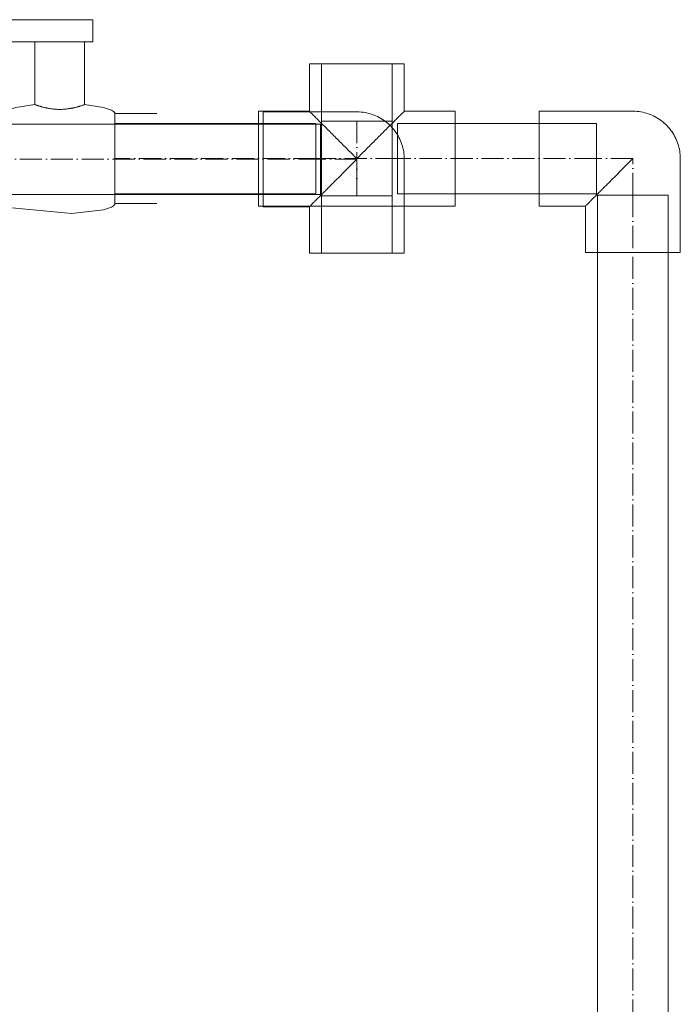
# Model space of a CAD drawing. Header units: metres. Extents: x -54598 to 1827199, y -329446 to -256744.
# Tile 208 of 256: x 152650 to 153848, y -269987 to -268201. Entities that reach past the tile are written whole.
import ezdxf

# ---------------------------------------------------------------- set-up
doc = ezdxf.new("R2010")
doc.units = ezdxf.units.M
doc.linetypes.add('ADSK_Осевая', pattern=[14, 10, -2, 0, -2])
doc.layers.add('P-PIPE', color=7, linetype='Continuous', lineweight=20)
doc.layers.add('P-PIPE-CNTR', color=7, linetype='ADSK_Осевая', lineweight=20)

# ---------------------------------------------------------------- blocks, each defined once
blk = doc.blocks.new('ADSK_Полипропилен_Тройник - Универсальный-675123-Разрез 4')
at = {"layer": 'P-PIPE', "color": 150}
for p, q in [((2191.9, 1143.29), (2191.9, 1121.79)), ((2234.9, 1143.29), (2191.9, 1143.29)), ((2191.9, 1143.29), (2234.9, 1143.29)), ((2197.4, 1143.29), (2197.4, 1117.29)), ((2213.4, 1143.29), (2197.4, 1143.29)), ((2197.4, 1143.29), (2213.4, 1143.29)), ((2229.4, 1143.29), (2213.4, 1143.29)), ((2213.4, 1143.29), (2229.4, 1143.29)), ((2229.4, 1117.29), (2229.4, 1143.29)), ((2234.9, 1121.79), (2234.9, 1143.29)), ((2191.9, 1121.79), (2168.9, 1121.79)), ((2168.9, 1121.79), (2168.9, 1078.79)), ((2168.9, 1078.79), (2168.9, 1121.79)), ((2257.9, 1121.79), (2234.9, 1121.79)), ((2257.9, 1078.79), (2257.9, 1121.79)), ((2257.9, 1121.79), (2257.9, 1078.79)), ((2191.9, 1116.29), (2168.9, 1116.29)), ((2168.9, 1084.29), (2168.9, 1116.29)), ((2168.9, 1116.29), (2168.9, 1084.29)), ((2194.9, 1116.29), (2191.9, 1116.29)), ((2194.9, 1111.96), (2194.9, 1116.29)), ((2194.9, 1116.29), (2194.9, 1111.96)), ((2213.4, 1117.29), (2213.4, 1117.29)), ((2213.4, 1117.29), (2213.4, 1117.29)), ((2257.9, 1116.29), (2231.9, 1116.29)), ((2231.9, 1116.29), (2231.9, 1084.29)), ((2231.9, 1084.29), (2231.9, 1116.29)), ((2257.9, 1116.29), (2257.9, 1084.29)), ((2257.9, 1084.29), (2257.9, 1116.29)), ((2194.9, 1111.96), (2194.9, 1084.29)), ((2194.9, 1084.29), (2194.9, 1111.96)), ((2168.9, 1084.29), (2194.9, 1084.29)), ((2231.9, 1084.29), (2257.9, 1084.29)), ((2168.9, 1078.79), (2194.9, 1078.79)), ((2194.9, 1078.79), (2231.9, 1078.79)), ((2231.9, 1078.79), (2257.9, 1078.79))]:
    blk.add_line(p, q, dxfattribs=at)
for points in [[(2191.9, 1121.79), (2191.9, 1121.78), (2192.15, 1121.55), (2193.22, 1120.47), (2194.29, 1119.42), (2194.9, 1118.79)], [(2194.9, 1118.79), (2194.29, 1119.42), (2193.22, 1120.47), (2192.15, 1121.55), (2191.9, 1121.78), (2191.9, 1121.79)], [(2231.9, 1118.79), (2232.51, 1119.42), (2233.58, 1120.47), (2234.65, 1121.55), (2234.9, 1121.78), (2234.9, 1121.79)], [(2234.9, 1121.79), (2234.9, 1121.78), (2234.65, 1121.55), (2233.58, 1120.47), (2232.51, 1119.42), (2231.9, 1118.79)], [(2194.9, 1118.79), (2195.13, 1118.56), (2195.62, 1118.08), (2196.13, 1117.56), (2196.4, 1117.29)], [(2196.4, 1117.29), (2196.13, 1117.56), (2195.62, 1118.08), (2195.13, 1118.56), (2194.9, 1118.79)], [(2230.4, 1117.29), (2230.67, 1117.56), (2231.18, 1118.08), (2231.67, 1118.56), (2231.9, 1118.79)], [(2231.9, 1118.79), (2231.67, 1118.56), (2231.18, 1118.08), (2230.67, 1117.56), (2230.4, 1117.29)]]:
    blk.add_open_spline(points, degree=3, dxfattribs=at)
for points in [[(2196.4, 1117.29), (2197.57, 1116.17), (2199.43, 1114.26), (2201.84, 1111.85), (2203.27, 1110.43), (2204.35, 1109.34), (2205.45, 1108.24), (2206.94, 1106.76), (2209.57, 1104.13), (2211.86, 1101.81), (2213.4, 1100.29)], [(2213.4, 1100.29), (2211.86, 1101.81), (2209.57, 1104.13), (2206.94, 1106.76), (2205.45, 1108.24), (2204.35, 1109.34), (2203.27, 1110.43), (2201.84, 1111.85), (2199.43, 1114.26), (2197.57, 1116.17), (2196.4, 1117.29)], [(2213.4, 1100.29), (2214.94, 1101.81), (2217.23, 1104.13), (2219.86, 1106.76), (2221.35, 1108.24), (2222.45, 1109.34), (2223.53, 1110.43), (2224.96, 1111.85), (2227.37, 1114.26), (2229.23, 1116.17), (2230.4, 1117.29)], [(2230.4, 1117.29), (2229.23, 1116.17), (2227.37, 1114.26), (2224.96, 1111.85), (2223.53, 1110.43), (2222.45, 1109.34), (2221.35, 1108.24), (2219.86, 1106.76), (2217.23, 1104.13), (2214.94, 1101.81), (2213.4, 1100.29)]]:
    blk.add_open_spline(points, degree=3, knots=[0, 0, 0, 0, 0.25, 0.375, 0.4375, 0.5, 0.5625, 0.625, 0.75, 1, 1, 1, 1], dxfattribs=at)
blk = doc.blocks.new('ADSK_Полипропилен_Отвод - Универсальный-675131-Разрез 4')
at = {"layer": 'P-PIPE', "color": 150}
for p, q in [((2338.5, 1121.79), (2296, 1121.79)), ((2296, 1121.79), (2296, 1078.79)), ((2296, 1078.79), (2296, 1121.79)), ((2322, 1116.29), (2296, 1116.29)), ((2296, 1100.29), (2296, 1100.29)), ((2296, 1100.29), (2296, 1100.29)), ((2322, 1100.29), (2322, 1100.29)), ((2322, 1100.29), (2322, 1100.29)), ((2360, 1057.79), (2360, 1100.29)), ((2296, 1084.29), (2322, 1084.29)), ((2322.5, 1083.79), (2322.5, 1057.79)), ((2338.5, 1083.79), (2338.5, 1083.79)), ((2338.5, 1083.79), (2338.5, 1083.79)), ((2354.5, 1057.79), (2354.5, 1083.79)), ((2296, 1078.79), (2317, 1078.79)), ((2317, 1078.79), (2317, 1057.79)), ((2317, 1057.79), (2360, 1057.79)), ((2360, 1057.79), (2317, 1057.79)), ((2338.5, 1057.79), (2338.5, 1057.79)), ((2338.5, 1057.79), (2338.5, 1057.79))]:
    blk.add_line(p, q, dxfattribs=at)
at = {"layer": 'P-PIPE', "color": 150, "flags": 128}
blk.add_lwpolyline([(2360, 1100.29), (2359.98, 1101.15), (2359.93, 1102.01), (2359.84, 1102.87), (2359.72, 1103.72), (2359.57, 1104.57), (2359.38, 1105.41), (2359.16, 1106.24), (2358.91, 1107.06), (2358.62, 1107.87), (2358.3, 1108.67), (2357.95, 1109.45), (2357.57, 1110.22), (2357.16, 1110.98), (2356.72, 1111.72), (2356.24, 1112.43), (2355.74, 1113.13), (2355.22, 1113.81), (2354.66, 1114.47), (2354.08, 1115.11), (2353.48, 1115.72), (2352.85, 1116.3), (2352.2, 1116.87), (2351.52, 1117.4), (2350.83, 1117.91), (2350.12, 1118.39), (2349.38, 1118.84), (2348.63, 1119.26), (2347.87, 1119.65), (2347.09, 1120.01), (2346.29, 1120.33), (2345.48, 1120.63), (2344.66, 1120.89), (2343.84, 1121.12), (2343, 1121.32), (2342.15, 1121.48), (2341.3, 1121.61), (2340.45, 1121.71), (2339.59, 1121.77), (2338.73, 1121.79), (2338.5, 1121.79)], dxfattribs=at)
at = {"layer": 'P-PIPE', "color": 150}
for points, knots in [([(2338.5, 1100.29), (2337.3, 1099.08), (2334.87, 1096.68), (2331.9, 1093.7), (2329.57, 1091.37), (2327.87, 1089.66), (2326.48, 1088.28), (2325.41, 1087.2), (2324.62, 1086.42), (2323.85, 1085.65), (2323.1, 1084.9), (2322.38, 1084.17), (2321.69, 1083.48), (2321.02, 1082.82), (2320.39, 1082.19), (2319.8, 1081.59), (2319.26, 1081.05), (2318.76, 1080.56), (2318.16, 1079.95), (2317.56, 1079.35), (2317.11, 1078.92), (2317, 1078.81), (2317, 1078.79)], [0, 0, 0, 0, 0.125, 0.25, 0.3125, 0.375, 0.4375, 0.46875, 0.5, 0.53125, 0.5625, 0.59375, 0.625, 0.65625, 0.6875, 0.71875, 0.75, 0.78125, 0.8125, 0.875, 0.9375, 1, 1, 1, 1]), ([(2317, 1078.79), (2317, 1078.81), (2317.11, 1078.92), (2317.56, 1079.35), (2318.16, 1079.95), (2318.76, 1080.56), (2319.26, 1081.05), (2319.8, 1081.59), (2320.39, 1082.19), (2321.02, 1082.82), (2321.69, 1083.48), (2322.38, 1084.17), (2323.1, 1084.9), (2323.85, 1085.65), (2324.62, 1086.42), (2325.41, 1087.2), (2326.48, 1088.28), (2327.87, 1089.66), (2329.57, 1091.37), (2331.9, 1093.7), (2334.87, 1096.68), (2337.3, 1099.08), (2338.5, 1100.29)], [0, 0, 0, 0, 0.0625, 0.125, 0.1875, 0.21875, 0.25, 0.28125, 0.3125, 0.34375, 0.375, 0.40625, 0.4375, 0.46875, 0.5, 0.53125, 0.5625, 0.625, 0.6875, 0.75, 0.875, 1, 1, 1, 1])]:
    blk.add_open_spline(points, degree=3, knots=knots, dxfattribs=at)
blk = doc.blocks.new('ADSK_Полипропилен_Отвод - Универсальный-V2-Разрез 4')
at = {"layer": 'P-PIPE'}
for p, q in [((2213.41, 1121.5), (2170.91, 1121.5)), ((2170.91, 1121.5), (2170.91, 1078.5)), ((2170.91, 1078.5), (2170.91, 1121.5)), ((2196.91, 1116), (2170.91, 1116)), ((2170.91, 1100), (2170.91, 1100)), ((2170.91, 1100), (2170.91, 1100)), ((2196.91, 1100), (2196.91, 1100)), ((2196.91, 1100), (2196.91, 1100)), ((2234.91, 1057.5), (2234.91, 1100)), ((2170.91, 1084), (2196.91, 1084)), ((2197.41, 1083.5), (2197.41, 1057.5)), ((2213.41, 1083.5), (2213.41, 1083.5)), ((2213.41, 1083.5), (2213.41, 1083.5)), ((2229.41, 1057.5), (2229.41, 1083.5)), ((2170.91, 1078.5), (2191.91, 1078.5)), ((2191.91, 1078.5), (2191.91, 1057.5)), ((2191.91, 1057.5), (2234.91, 1057.5)), ((2234.91, 1057.5), (2191.91, 1057.5)), ((2213.41, 1057.5), (2213.41, 1057.5)), ((2213.41, 1057.5), (2213.41, 1057.5))]:
    blk.add_line(p, q, dxfattribs=at)
at = {"layer": 'P-PIPE', "flags": 128}
blk.add_lwpolyline([(2234.91, 1100), (2234.89, 1100.86), (2234.84, 1101.72), (2234.75, 1102.57), (2234.63, 1103.43), (2234.48, 1104.27), (2234.29, 1105.11), (2234.07, 1105.94), (2233.82, 1106.76), (2233.53, 1107.57), (2233.21, 1108.37), (2232.86, 1109.16), (2232.48, 1109.93), (2232.07, 1110.68), (2231.63, 1111.42), (2231.15, 1112.14), (2230.65, 1112.84), (2230.13, 1113.52), (2229.57, 1114.18), (2228.99, 1114.81), (2228.39, 1115.42), (2227.76, 1116.01), (2227.11, 1116.57), (2226.43, 1117.11), (2225.74, 1117.61), (2225.03, 1118.09), (2224.29, 1118.54), (2223.54, 1118.96), (2222.78, 1119.35), (2221.99, 1119.71), (2221.2, 1120.04), (2220.39, 1120.33), (2219.57, 1120.6), (2218.74, 1120.83), (2217.91, 1121.02), (2217.06, 1121.19), (2216.21, 1121.32), (2215.36, 1121.41), (2214.5, 1121.47), (2213.64, 1121.5), (2213.41, 1121.5)], dxfattribs=at)
at = {"layer": 'P-PIPE'}
for points, knots in [([(2213.41, 1100), (2212.21, 1098.79), (2209.78, 1096.38), (2206.81, 1093.4), (2204.48, 1091.07), (2202.78, 1089.37), (2201.39, 1087.99), (2200.32, 1086.91), (2199.53, 1086.12), (2198.76, 1085.35), (2198.01, 1084.6), (2197.29, 1083.88), (2196.6, 1083.19), (2195.93, 1082.53), (2195.3, 1081.89), (2194.71, 1081.3), (2194.17, 1080.76), (2193.66, 1080.26), (2193.07, 1079.66), (2192.47, 1079.05), (2192.01, 1078.63), (2191.91, 1078.51), (2191.91, 1078.5)], [0, 0, 0, 0, 0.125, 0.25, 0.3125, 0.375, 0.4375, 0.46875, 0.5, 0.53125, 0.5625, 0.59375, 0.625, 0.65625, 0.6875, 0.71875, 0.75, 0.78125, 0.8125, 0.875, 0.9375, 1, 1, 1, 1]), ([(2191.91, 1078.5), (2191.91, 1078.51), (2192.01, 1078.63), (2192.47, 1079.05), (2193.07, 1079.66), (2193.66, 1080.26), (2194.17, 1080.76), (2194.71, 1081.3), (2195.3, 1081.89), (2195.93, 1082.53), (2196.6, 1083.19), (2197.29, 1083.88), (2198.01, 1084.6), (2198.76, 1085.35), (2199.53, 1086.12), (2200.32, 1086.91), (2201.39, 1087.99), (2202.78, 1089.37), (2204.48, 1091.07), (2206.81, 1093.4), (2209.78, 1096.38), (2212.21, 1098.79), (2213.41, 1100)], [0, 0, 0, 0, 0.0625, 0.125, 0.1875, 0.21875, 0.25, 0.28125, 0.3125, 0.34375, 0.375, 0.40625, 0.4375, 0.46875, 0.5, 0.53125, 0.5625, 0.625, 0.6875, 0.75, 0.875, 1, 1, 1, 1])]:
    blk.add_open_spline(points, degree=3, knots=knots, dxfattribs=at)
blk = doc.blocks.new('ADSK_Кран шаровой ППР_DN20-63 - Кран шаровый ППР 32-V6-Разрез 4')
at = {"layer": 'P-PIPE', "color": 150}
for p, q in [((2013.78, 1163.29), (2013.78, 1153.29)), ((2018.78, 1163.29), (2013.78, 1163.29)), ((2013.78, 1163.29), (2018.78, 1163.29)), ((2018.78, 1163.29), (2088.78, 1163.29)), ((2088.78, 1163.29), (2093.78, 1163.29)), ((2093.78, 1163.29), (2088.78, 1163.29)), ((2093.78, 1153.29), (2093.78, 1163.29)), ((2018.78, 1153.29), (2013.78, 1153.29)), ((2013.78, 1153.29), (2018.78, 1153.29)), ((2088.78, 1153.29), (2018.78, 1153.29)), ((2067.53, 1153.29), (2067.53, 1124.8)), ((2067.53, 1153.29), (2090.03, 1153.29)), ((2090.03, 1153.29), (2067.53, 1153.29)), ((2088.78, 1153.29), (2093.78, 1153.29)), ((2093.78, 1153.29), (2088.78, 1153.29)), ((2090.03, 1124.8), (2090.03, 1153.29)), ((2053.78, 1120.69), (2034.78, 1120.69)), ((2122.78, 1120.69), (2103.78, 1120.69)), ((2053.78, 1116.29), (2034.78, 1116.29)), ((2122.78, 1116.29), (2103.78, 1116.29)), ((2034.78, 1100.29), (2034.78, 1100.29)), ((2034.78, 1100.29), (2034.78, 1100.29)), ((2034.78, 1100.29), (2034.78, 1100.29)), ((2034.78, 1100.29), (2034.78, 1100.29)), ((2053.78, 1100.29), (2053.78, 1100.29)), ((2053.78, 1100.29), (2053.78, 1100.29)), ((2053.78, 1100.29), (2053.78, 1100.29)), ((2053.78, 1100.29), (2053.78, 1100.29)), ((2103.78, 1100.29), (2103.78, 1100.29)), ((2103.78, 1100.29), (2103.78, 1100.29)), ((2103.78, 1100.29), (2103.78, 1100.29)), ((2103.78, 1100.29), (2103.78, 1100.29)), ((2122.78, 1100.29), (2122.78, 1100.29)), ((2122.78, 1100.29), (2122.78, 1100.29)), ((2122.78, 1100.29), (2122.78, 1100.29)), ((2122.78, 1100.29), (2122.78, 1100.29)), ((2034.78, 1084.29), (2053.78, 1084.29)), ((2103.78, 1084.29), (2122.78, 1084.29)), ((2034.78, 1079.89), (2053.78, 1079.89)), ((2103.78, 1079.89), (2122.78, 1079.89))]:
    blk.add_line(p, q, dxfattribs=at)
at = {"layer": 'P-PIPE', "color": 150, "flags": 128}
for points in [[(2053.78, 1120.71), (2053.8, 1120.86), (2053.84, 1121), (2053.9, 1121.15), (2054.11, 1121.43), (2054.43, 1121.73), (2055.41, 1122.33), (2058.9, 1123.48), (2067.53, 1124.8)], [(2053.78, 1100.29), (2053.78, 1114.72), (2053.78, 1120.69), (2053.78, 1114.72), (2053.78, 1100.29)], [(2103.78, 1120.71), (2103.77, 1120.86), (2103.73, 1121), (2103.66, 1121.15), (2103.46, 1121.43), (2103.14, 1121.73), (2102.16, 1122.33), (2098.67, 1123.48), (2090.03, 1124.8)], [(2103.78, 1100.29), (2103.78, 1114.72), (2103.78, 1120.69), (2103.78, 1114.72), (2103.78, 1100.29)], [(2053.78, 1100.29), (2053.78, 1085.87), (2053.78, 1079.89), (2053.78, 1085.87), (2053.78, 1100.29)], [(2103.78, 1100.29), (2103.78, 1085.87), (2103.78, 1079.89), (2103.78, 1085.87), (2103.78, 1100.29)], [(2103.78, 1079.88), (2103.77, 1079.73), (2103.73, 1079.59), (2103.66, 1079.44), (2103.46, 1079.16), (2103.14, 1078.86), (2102.16, 1078.26), (2098.67, 1077.11), (2084.16, 1075.4), (2055.57, 1078.19), (2054.7, 1078.66), (2054.26, 1079), (2054.03, 1079.25), (2053.92, 1079.42), (2053.81, 1079.69), (2053.78, 1079.88)]]:
    blk.add_lwpolyline(points, dxfattribs=at)
at = {"layer": 'P-PIPE', "color": 150}
for points in [[(2067.53, 1124.8), (2067.53, 1124.79), (2067.65, 1124.74), (2068.08, 1124.6), (2068.59, 1124.43), (2069.04, 1124.28), (2069.48, 1124.13), (2069.87, 1124.01), (2070.17, 1123.93), (2070.49, 1123.84), (2070.94, 1123.72), (2071.54, 1123.55), (2072.18, 1123.39), (2072.72, 1123.27), (2073.14, 1123.19), (2073.57, 1123.12), (2074.15, 1123.01), (2075.21, 1122.84), (2076.48, 1122.7), (2077.79, 1122.64), (2078.78, 1122.62), (2079.78, 1122.64), (2081.09, 1122.7), (2082.36, 1122.84), (2083.42, 1123.01), (2084, 1123.12), (2084.43, 1123.19), (2084.85, 1123.27), (2085.39, 1123.39), (2086.03, 1123.55), (2086.63, 1123.72), (2087.08, 1123.84), (2087.4, 1123.93), (2087.7, 1124.02), (2088.09, 1124.13), (2088.53, 1124.28), (2088.98, 1124.43), (2089.49, 1124.6), (2089.92, 1124.74), (2090.03, 1124.79), (2090.03, 1124.8)], [(2090.03, 1124.8), (2090.03, 1124.79), (2089.92, 1124.74), (2089.49, 1124.6), (2088.98, 1124.43), (2088.53, 1124.28), (2088.09, 1124.13), (2087.7, 1124.02), (2087.4, 1123.93), (2087.08, 1123.84), (2086.63, 1123.72), (2086.03, 1123.55), (2085.39, 1123.39), (2084.85, 1123.27), (2084.43, 1123.19), (2084, 1123.12), (2083.42, 1123.01), (2082.36, 1122.84), (2081.09, 1122.7), (2079.78, 1122.64), (2078.78, 1122.62), (2077.79, 1122.64), (2076.48, 1122.7), (2075.21, 1122.84), (2074.15, 1123.01), (2073.57, 1123.12), (2073.14, 1123.19), (2072.72, 1123.27), (2072.18, 1123.39), (2071.54, 1123.55), (2070.94, 1123.72), (2070.49, 1123.84), (2070.17, 1123.93), (2069.87, 1124.01), (2069.48, 1124.13), (2069.04, 1124.28), (2068.59, 1124.43), (2068.08, 1124.6), (2067.65, 1124.74), (2067.53, 1124.79), (2067.53, 1124.8)]]:
    blk.add_open_spline(points, degree=3, knots=[0, 0, 0, 0, 0.055556, 0.111111, 0.138889, 0.166667, 0.194444, 0.208333, 0.222222, 0.236111, 0.25, 0.277778, 0.305556, 0.319444, 0.333333, 0.347222, 0.361111, 0.388889, 0.444444, 0.472222, 0.5, 0.527778, 0.555556, 0.611111, 0.638889, 0.652778, 0.666667, 0.680556, 0.694444, 0.722222, 0.75, 0.763889, 0.777778, 0.791667, 0.805556, 0.833333, 0.861111, 0.888889, 0.944444, 1, 1, 1, 1], dxfattribs=at)
blk = doc.blocks.new('fasdfds')
at = {"layer": 'P-PIPE'}
for p, q in [((293435.58, 95518.19), (293054.58, 95518.19)), ((293435.58, 95486.19), (293435.58, 95518.19)), ((293054.58, 95486.19), (293435.58, 95486.19))]:
    blk.add_line(p, q, dxfattribs=at)
at = {"layer": 'P-PIPE', "color": 150}
for p, q in [((293433.58, 95518.48), (293342.46, 95518.48)), ((293342.46, 95518.48), (293342.46, 95486.48)), ((293433.58, 95486.48), (293433.58, 95518.48)), ((293436.08, 95519.48), (293468.08, 95519.49)), ((293436.08, 95519.48), (293436.08, 95485.69)), ((293468.08, 95485.69), (293468.08, 95519.49)), ((293560.68, 95518.48), (293470.58, 95518.48)), ((293470.58, 95518.48), (293470.58, 95486.48)), ((293560.68, 95486.48), (293560.68, 95518.48)), ((293342.46, 95486.48), (293433.58, 95486.48)), ((293436.08, 95485.69), (293468.08, 95485.69)), ((293470.58, 95486.48), (293560.68, 95486.48)), ((293561.18, 95485.98), (293593.18, 95485.99)), ((293561.18, 95485.98), (293561.18, 94718.69)), ((293561.18, 95485.98), (293577.18, 95485.98)), ((293593.18, 95485.99), (293577.18, 95485.98)), ((293593.18, 94718.69), (293593.18, 95485.99))]:
    blk.add_line(p, q, dxfattribs=at)
at = {"layer": 'P-PIPE-CNTR', "color": 150}
for p, q in [((293452.08, 95519.48), (293452.08, 95485.69)), ((293452.08, 95519.48), (293452.08, 95485.69)), ((293452.08, 95519.48), (293452.08, 95502.48)), ((293433.58, 95502.48), (293342.46, 95502.48)), ((293433.58, 95502.48), (293342.46, 95502.48)), ((293470.58, 95502.48), (293433.58, 95502.48)), ((293560.68, 95502.48), (293470.58, 95502.48)), ((293560.68, 95502.48), (293470.58, 95502.48)), ((293577.18, 95502.48), (293560.68, 95502.48)), ((293577.18, 95485.98), (293577.18, 95502.48)), ((293577.18, 95485.98), (293577.18, 94718.69)), ((293577.18, 95485.98), (293577.18, 94718.69))]:
    blk.add_line(p, q, dxfattribs=at)
at = {"layer": 'P-PIPE-CNTR'}
for p, q in [((293435.58, 95502.19), (293054.58, 95502.19)), ((293435.58, 95502.19), (293054.58, 95502.19)), ((293452.08, 95502.19), (293435.58, 95502.19)), ((293452.08, 95485.69), (293452.08, 95502.19))]:
    blk.add_line(p, q, dxfattribs=at)
at = {"layer": 'P-PIPE', "color": 150}
for name in ['ADSK_Кран шаровой ППР_DN20-63 - Кран шаровый ППР 32-V6-Разрез 4', 'ADSK_Полипропилен_Тройник - Универсальный-675123-Разрез 4', 'ADSK_Полипропилен_Отвод - Универсальный-675131-Разрез 4']:
    blk.add_blockref(name, (291238.68, 94402.19), dxfattribs=at)
at = {"layer": 'P-PIPE'}
blk.add_blockref('ADSK_Полипропилен_Отвод - Универсальный-V2-Разрез 4', (291238.68, 94402.19), dxfattribs=at)

msp = doc.modelspace()

# ---------------------------------------------------------------- block references
at = {"color": 5, "lineweight": 30, "xscale": 4, "yscale": 4, "zscale": 4}
msp.add_blockref('fasdfds', (-1020547.1, -650463.4), dxfattribs=at)

doc.saveas('drawing.dxf')
